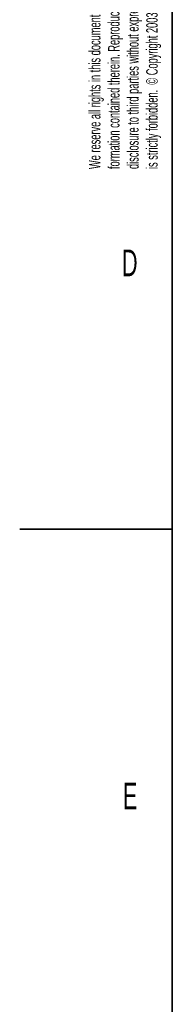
# Model space of a CAD drawing. Header units: millimetres. Extents: x 0 to 11920, y 0 to 8400.
# Tile 2 of 56: x 0 to 400, y 1554 to 4136. Entities that reach past the tile are written whole.
import ezdxf

# ---------------------------------------------------------------- set-up
doc = ezdxf.new("R2010")
doc.units = ezdxf.units.MM
doc.header["$LTSCALE"] = 20
doc.styles.add('SLDTEXTSTYLE0', font='TXT', dxfattribs={"width": 0.605})

# ---------------------------------------------------------------- blocks, each defined once
blk = doc.blocks.new('SW_NOTE_0')
at = {"color": 0, "linetype": 'Continuous', "lineweight": 0, "char_height": 30, "attachment_point": 1, "rotation": 90, "style": 'SLDTEXTSTYLE0'}
for s, insert in [('disclosure to third parties without express authority', (61.3, 0)), ('We reserve all rights in this document and in the in-', (-38.7, 0)), ('formation contained therein. Reproduction, use or', (11.3, 0)), ('is strictly forbidden.  © Copyright 2003 ABB', (111.3, 0))]:
    blk.add_mtext(s, dxfattribs=dict(at, insert=insert))

msp = doc.modelspace()

# ---------------------------------------------------------------- linework, layer by layer
at = {"color": 7, "linetype": 'Continuous', "lineweight": 35}
for p, q in [((400, 200), (400, 8200)), ((0, 2800), (400, 2800))]:
    msp.add_line(p, q, dxfattribs=at)

# ---------------------------------------------------------------- block references
at = {"color": 7, "linetype": 'Continuous', "lineweight": 0}
msp.add_blockref('SW_NOTE_0', (220.38, 3744.04), dxfattribs=at)

# ---------------------------------------------------------------- texts
at = {"color": 7, "linetype": 'Continuous', "lineweight": 0, "char_height": 70, "attachment_point": 1, "style": 'SLDTEXTSTYLE0'}
for s, insert in [('D', (268.1, 3532.98)), ('E', (270.67, 2135.21))]:
    msp.add_mtext(s, dxfattribs=dict(at, insert=insert))

doc.saveas('drawing.dxf')
